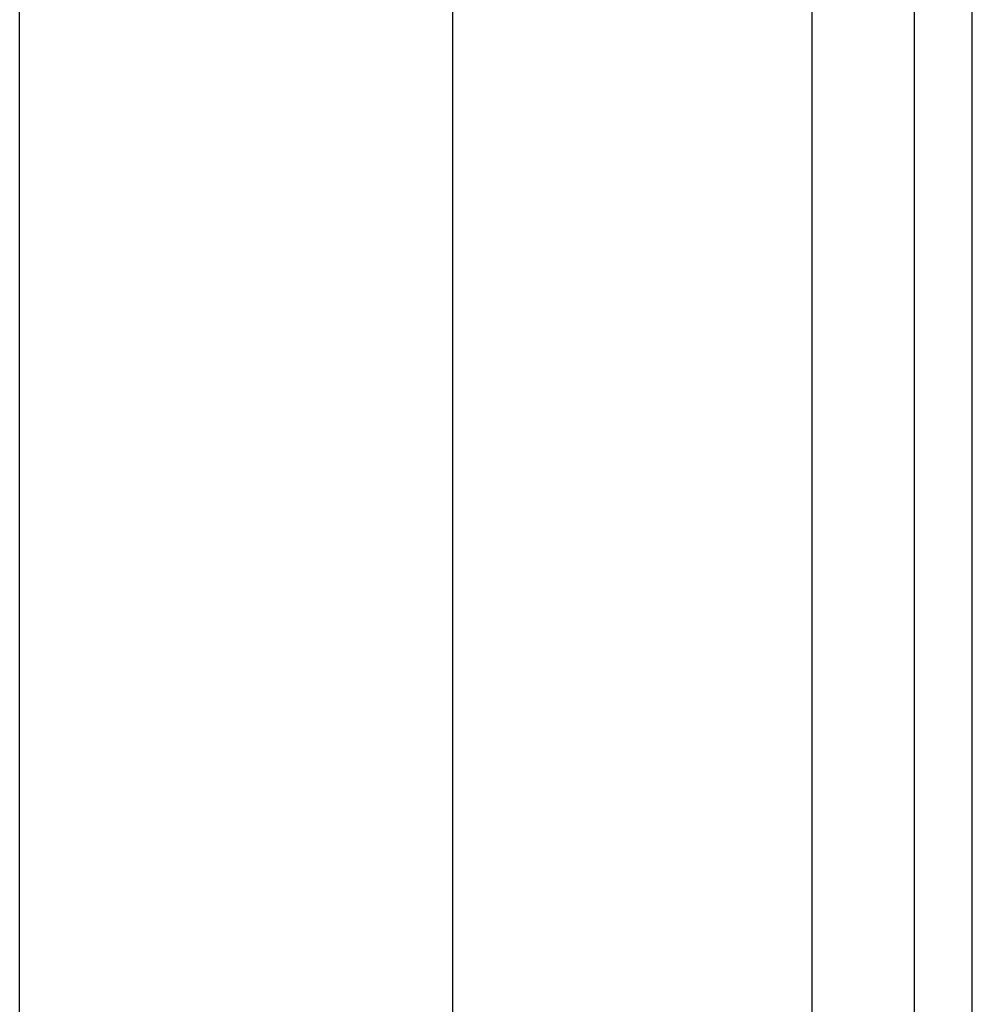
# Model space of a CAD drawing. Header units: inches. Extents: x 0 to 121, y -11 to 79.
# Tile 37 of 88: x 34.64 to 35.71, y 28.51 to 29.62. Entities that reach past the tile are written whole.
import ezdxf

# ---------------------------------------------------------------- set-up
doc = ezdxf.new("R2010")
doc.units = ezdxf.units.IN
doc.header["$LTSCALE"] = 7.278232
doc.header["$MEASUREMENT"] = 0
doc.layers.add('Visible Edges(ANSI)', color=7, linetype='Continuous', lineweight=25)
doc.layers.add('Visible Tangent Edges(ANSI)', color=7, linetype='Continuous', lineweight=25)

msp = doc.modelspace()

# ---------------------------------------------------------------- linework, layer by layer
at = {"layer": 'Visible Edges(ANSI)'}
for p, q in [((34.6353, 28.0231), (34.6353, 31.7407)), ((35.1237, 30.7296), (35.1237, 28.0231)), ((35.6441, 30.304), (35.6441, 27.189)), ((35.7098, 27.189), (35.7098, 30.304))]:
    msp.add_line(p, q, dxfattribs=at)
at = {"layer": 'Visible Tangent Edges(ANSI)'}
msp.add_line((35.5287, 30.3926), (35.5287, 27.189), dxfattribs=at)

doc.saveas('drawing.dxf')
